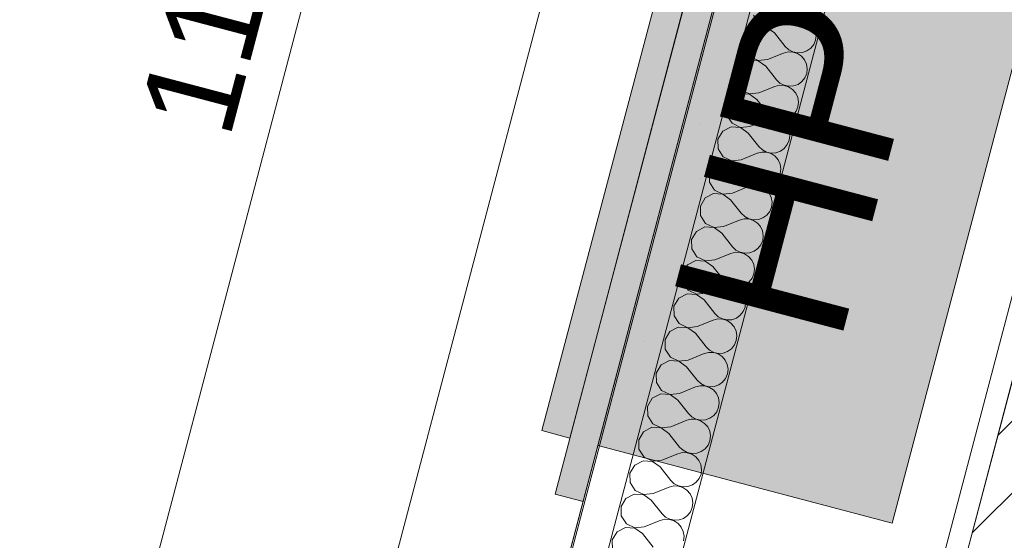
# Model space of a CAD drawing. Header units: millimetres. Extents: x -176817 to 18864955, y -12996033 to 201123.
# Tile 231 of 256: x 165581 to 166261, y 4476 to 4835. Entities that reach past the tile are written whole.
import ezdxf
from ezdxf.enums import TextEntityAlignment as Align

# ---------------------------------------------------------------- set-up
doc = ezdxf.new("R2010")
doc.units = ezdxf.units.MM
doc.header["$MEASUREMENT"] = 0
for name, color, linetype in [('210-A Strefy', 7, 'Continuous'), ('215-A Wymiarowanie wewnętrzne 1_50', 7, 'Continuous'), ('230-A Ściany wewnętrzne', 7, 'Continuous'), ('292-PPOŻ - Linie', 7, 'Continuous'), ('321-Wyposażenie PPOŻ', 7, 'Continuous'), ('460-K Stropy', 7, 'Continuous')]:
    doc.layers.add(name, color=color, linetype=linetype)
doc.styles.add('STYL_AUTOMATYCZNY_3', font='arial.ttf')
doc.styles.add('STYL_AUTOMATYCZNY_4', font='arial.ttf')
doc.linetypes.add('PPOŻ EI 30', pattern='A,0,[2,TKI_PWY_A_AR_PAB_RZ_KN02_03_04_ Poziom +1 - fragment A1.Shx,S=3.968254,R=0,X=0,Y=0],-505,0', length=505)
doc.dimstyles.new('STYL_AUTOMATYCZNY__3', dxfattribs={"dimtxt": 64.999998, "dimasz": 47.5, "dimexe": 0.18, "dimexo": 0.0625, "dimgap": 0, "dimtad": 1, "dimdec": 1, "dimlfac": 0.1, "dimzin": 0, "dimdsep": 46, "dimtxsty": 'STYL_AUTOMATYCZNY_4', "dimblk": 'ARROWHEAD_11', "dimblk1": 'ARROWHEAD_11', "dimblk2": 'ARROWHEAD_11', "dimcen": 0.09, "dimclrd": 30, "dimclre": 30, "dimclrt": 30, "dimazin": 0, "dimtfac": 1, "dimtdec": 4, "dimtmove": 0, "dimatfit": 3, "dimfxl": 0, "dimtolj": 1, "dimtzin": 0, "dimarcsym": 0})

# ---------------------------------------------------------------- blocks, each defined once
blk = doc.blocks.new('Strop_10_2', base_point=(162764.61, -8683.82))
at = {"layer": '460-K Stropy', "color": 255, "linetype": 'Continuous', "lineweight": 0, "flags": 128}
blk.add_lwpolyline([(162764.61, -8683.82), (182194.54, -13810.89), (186627.62, 2989.06), (167197.69, 8116.13), (167169.63, 8009.77), (164703.69, -1335.36)], close=True, dxfattribs=at)
blk = doc.blocks.new('Strop_11_2', base_point=(159006.02, 3881))
at = {"layer": '460-K Stropy', "color": 255, "linetype": 'Continuous', "lineweight": 0, "flags": 128}
blk.add_lwpolyline([(159006.02, 3881), (158141.1, 603.22), (161689.64, -333.14), (161638.6, -526.56), (164703.69, -1335.36), (167169.63, 8009.77), (162828.23, 9155.36), (162145.8, 6569.18), (161952.42, 6620.21), (161832.51, 6165.76), (162025.89, 6114.73), (161770.75, 5147.83), (161577.36, 5198.86), (161460, 4754.08), (161653.38, 4703.05), (161398.1, 3735.61), (161204.71, 3786.63), (161084.86, 3332.44)], close=True, dxfattribs=at)
blk = doc.blocks.new('Komunikacja_1.21a_32_2', base_point=(163720.27, 3763.47))
at = {"layer": '210-A Strefy', "color": 7, "linetype": 'Continuous', "lineweight": 0, "flags": 128}
blk.add_lwpolyline([(161264.69, 3171.23), (165577.08, 2033.3), (166156.87, 4230.52), (165916.21, 4294.02), (166186.03, 5316.59), (167553.14, 4955.85), (168229.26, 7518.14), (162790.43, 8953.31)], close=True, dxfattribs=at)
blk = doc.blocks.new('Ściana_82_2', base_point=(165703.45, 1865.51))
at = {"layer": '230-A Ściany wewnętrzne', "linetype": 'Continuous', "lineweight": 0, "true_color": 0x000000}
h = blk.add_hatch(dxfattribs=at)
h.set_pattern_fill('Beton_zbrojony_0002', color=18, style=0, pattern_type=2)
h.set_pattern_definition([(45, (0, 0), (-49.497475, 49.497475), []), (45, (-24.75, 24.75), (-49.497475, 49.497475), [52.5, -17.5])])
h.paths.add_polyline_path([(166430.36, 5208.17), (166158.73, 4178.78), (166269.92, 4149.44), (166448.8, 4102.24), (166720.43, 5131.62)])
h = blk.add_hatch(dxfattribs=at)
h.set_pattern_fill('Tynk_0002', color=18, style=0, pattern_type=2)
h.set_pattern_definition([(0, (0, 0), (0, 86.60254), [0, -50]), (0, (25, 43.3), (0, 86.60254), [0, -50])])
h.paths.add_polyline_path([(166177.86, 4251.3), (166420.79, 5171.91), (166406.28, 5175.73), (166163.36, 4255.12)])
at = {"layer": '230-A Ściany wewnętrzne', "color": 7, "linetype": 'Continuous', "lineweight": 0}
blk.add_line((166420.79, 5171.91), (166177.86, 4251.3), dxfattribs=at)
at = {"layer": '230-A Ściany wewnętrzne', "color": 7, "linetype": 'Continuous', "lineweight": 0, "flags": 128}
blk.add_lwpolyline([(166406.28, 5175.73), (166163.36, 4255.12)], dxfattribs=at)
blk = doc.blocks.new('*X1428')
at = {"layer": '230-A Ściany wewnętrzne', "color": 7, "linetype": 'Continuous', "lineweight": 0}
for p, q in [((166087.42, 4837.59), (166090.95, 4832.12)), ((166090.31, 4829.69), (166084.54, 4826.67)), ((166096.8, 4829.22), (166090.31, 4829.69)), ((166090.95, 4832.12), (166096.82, 4829.32)), ((166096.82, 4829.32), (166103.29, 4830.02)), ((166103.29, 4830.02), (166114.32, 4834.5)), ((166117.51, 4835.3), (166114.32, 4834.5)), ((166123.92, 4834.22), (166120.79, 4835.21)), ((166126.66, 4832.41), (166123.92, 4834.22)), ((166128.8, 4829.92), (166126.66, 4832.41)), ((166130.19, 4826.94), (166128.8, 4829.92)), ((166084.54, 4826.67), (166081.23, 4821.07)), ((166102.07, 4825.42), (166096.8, 4829.22)), ((166102.07, 4825.42), (166109.46, 4816.08)), ((166130.7, 4823.69), (166130.19, 4826.94)), ((166130.31, 4820.43), (166130.7, 4823.69)), ((166081.23, 4821.07), (166081.35, 4814.57)), ((166109.46, 4816.08), (166111.83, 4813.81)), ((166126.99, 4814.83), (166129.04, 4817.4)), ((166129.04, 4817.4), (166130.31, 4820.43)), ((166081.35, 4814.57), (166084.87, 4809.1)), ((166084.87, 4809.1), (166090.75, 4806.3)), ((166097.21, 4807), (166108.25, 4811.48)), ((166111.43, 4812.28), (166108.25, 4811.48)), ((166114.71, 4812.18), (166111.43, 4812.28)), ((166111.83, 4813.81), (166114.74, 4812.28)), ((166117.84, 4811.19), (166114.71, 4812.18)), ((166114.74, 4812.28), (166117.95, 4811.59)), ((166120.59, 4809.38), (166117.84, 4811.19)), ((166117.95, 4811.59), (166121.23, 4811.82)), ((166122.73, 4806.9), (166120.59, 4809.38)), ((166121.23, 4811.82), (166124.32, 4812.92)), ((166124.32, 4812.92), (166126.99, 4814.83)), ((166078.47, 4803.65), (166075.15, 4798.05)), ((166084.23, 4806.67), (166078.47, 4803.65)), ((166090.72, 4806.2), (166084.23, 4806.67)), ((166096, 4802.4), (166090.72, 4806.2)), ((166090.75, 4806.3), (166097.21, 4807)), ((166096, 4802.4), (166103.39, 4793.06)), ((166124.11, 4803.92), (166122.73, 4806.9)), ((166124.62, 4800.67), (166124.11, 4803.92)), ((166075.15, 4798.05), (166075.27, 4791.54)), ((166122.96, 4794.38), (166124.23, 4797.41)), ((166124.23, 4797.41), (166124.62, 4800.67)), ((166075.27, 4791.54), (166078.8, 4786.07)), ((166105.36, 4789.26), (166102.17, 4788.46)), ((166103.39, 4793.06), (166105.76, 4790.79)), ((166108.64, 4789.16), (166105.36, 4789.26)), ((166105.76, 4790.79), (166108.66, 4789.26)), ((166111.77, 4788.17), (166108.64, 4789.16)), ((166108.66, 4789.26), (166111.88, 4788.57)), ((166111.88, 4788.57), (166115.15, 4788.79)), ((166115.15, 4788.79), (166118.25, 4789.9)), ((166118.25, 4789.9), (166120.92, 4791.81)), ((166120.92, 4791.81), (166122.96, 4794.38)), ((166078.16, 4783.64), (166072.39, 4780.63)), ((166084.65, 4783.18), (166078.16, 4783.64)), ((166078.8, 4786.07), (166084.67, 4783.27)), ((166089.92, 4779.38), (166084.65, 4783.18)), ((166084.67, 4783.27), (166091.14, 4783.98)), ((166091.14, 4783.98), (166102.17, 4788.46)), ((166114.51, 4786.36), (166111.77, 4788.17)), ((166116.65, 4783.87), (166114.51, 4786.36)), ((166118.04, 4780.89), (166116.65, 4783.87)), ((166072.39, 4780.63), (166069.08, 4775.03)), ((166069.08, 4775.03), (166069.2, 4768.52)), ((166089.92, 4779.38), (166097.31, 4770.04)), ((166118.55, 4777.65), (166118.04, 4780.89)), ((166118.16, 4774.39), (166118.55, 4777.65)), ((166069.2, 4768.52), (166072.72, 4763.05)), ((166097.31, 4770.04), (166099.68, 4767.77)), ((166112.17, 4766.88), (166114.84, 4768.79)), ((166114.84, 4768.79), (166116.89, 4771.36)), ((166116.89, 4771.36), (166118.16, 4774.39)), ((166072.72, 4763.05), (166078.6, 4760.25)), ((166085.06, 4760.96), (166096.1, 4765.44)), ((166099.28, 4766.24), (166096.1, 4765.44)), ((166102.56, 4766.14), (166099.28, 4766.24)), ((166099.68, 4767.77), (166102.59, 4766.23)), ((166105.7, 4765.15), (166102.56, 4766.14)), ((166102.59, 4766.23), (166105.8, 4765.55)), ((166108.44, 4763.34), (166105.7, 4765.15)), ((166105.8, 4765.55), (166109.08, 4765.77)), ((166110.58, 4760.85), (166108.44, 4763.34)), ((166109.08, 4765.77), (166112.17, 4766.88)), ((166066.32, 4757.6), (166063, 4752.01)), ((166072.08, 4760.62), (166066.32, 4757.6)), ((166078.57, 4760.16), (166072.08, 4760.62)), ((166083.85, 4756.35), (166078.57, 4760.16)), ((166078.6, 4760.25), (166085.06, 4760.96)), ((166083.85, 4756.35), (166091.24, 4747.02)), ((166111.96, 4757.87), (166110.58, 4760.85)), ((166112.48, 4754.63), (166111.96, 4757.87)), ((166112.08, 4751.37), (166112.48, 4754.63)), ((166063, 4752.01), (166063.13, 4745.5)), ((166108.77, 4745.77), (166110.82, 4748.34)), ((166110.82, 4748.34), (166112.08, 4751.37)), ((166063.13, 4745.5), (166066.65, 4740.03)), ((166078.99, 4737.94), (166090.02, 4742.41)), ((166093.21, 4743.22), (166090.02, 4742.41)), ((166091.24, 4747.02), (166093.61, 4744.75)), ((166096.49, 4743.12), (166093.21, 4743.22)), ((166093.61, 4744.75), (166096.51, 4743.21)), ((166099.62, 4742.13), (166096.49, 4743.12)), ((166096.51, 4743.21), (166099.73, 4742.53)), ((166102.36, 4740.32), (166099.62, 4742.13)), ((166099.73, 4742.53), (166103, 4742.75)), ((166103, 4742.75), (166106.1, 4743.86)), ((166106.1, 4743.86), (166108.77, 4745.77)), ((166060.24, 4734.58), (166056.93, 4728.98)), ((166066.01, 4737.6), (166060.24, 4734.58)), ((166072.5, 4737.14), (166066.01, 4737.6)), ((166066.65, 4740.03), (166072.52, 4737.23)), ((166077.78, 4733.33), (166072.5, 4737.14)), ((166072.52, 4737.23), (166078.99, 4737.94)), ((166104.51, 4737.83), (166102.36, 4740.32)), ((166105.89, 4734.85), (166104.51, 4737.83)), ((166106.4, 4731.61), (166105.89, 4734.85)), ((166056.93, 4728.98), (166057.05, 4722.48)), ((166077.78, 4733.33), (166085.16, 4724)), ((166104.74, 4725.32), (166106.01, 4728.35)), ((166106.01, 4728.35), (166106.4, 4731.61)), ((166057.05, 4722.48), (166060.57, 4717.01)), ((166085.16, 4724), (166087.54, 4721.73)), ((166087.54, 4721.73), (166090.44, 4720.19)), ((166096.93, 4719.73), (166100.02, 4720.84)), ((166100.02, 4720.84), (166102.69, 4722.75)), ((166102.69, 4722.75), (166104.74, 4725.32)), ((166059.93, 4714.58), (166054.17, 4711.56)), ((166066.42, 4714.12), (166059.93, 4714.58)), ((166060.57, 4717.01), (166066.45, 4714.21)), ((166071.7, 4710.31), (166066.42, 4714.12)), ((166066.45, 4714.21), (166072.92, 4714.92)), ((166072.92, 4714.92), (166083.95, 4719.39)), ((166087.13, 4720.2), (166083.95, 4719.39)), ((166090.41, 4720.1), (166087.13, 4720.2)), ((166093.55, 4719.11), (166090.41, 4720.1)), ((166090.44, 4720.19), (166093.65, 4719.51)), ((166096.29, 4717.3), (166093.55, 4719.11)), ((166093.65, 4719.51), (166096.93, 4719.73)), ((166098.43, 4714.81), (166096.29, 4717.3)), ((166099.81, 4711.83), (166098.43, 4714.81)), ((166054.17, 4711.56), (166050.85, 4705.96)), ((166071.7, 4710.31), (166079.09, 4700.98)), ((166100.33, 4708.59), (166099.81, 4711.83)), ((166099.93, 4705.32), (166100.33, 4708.59)), ((166050.85, 4705.96), (166050.98, 4699.46)), ((166079.09, 4700.98), (166081.46, 4698.71)), ((166096.62, 4699.73), (166098.67, 4702.29)), ((166098.67, 4702.29), (166099.93, 4705.32)), ((166050.98, 4699.46), (166054.5, 4693.99)), ((166054.5, 4693.99), (166060.37, 4691.19)), ((166066.84, 4691.89), (166077.87, 4696.37)), ((166081.06, 4697.17), (166077.87, 4696.37)), ((166084.34, 4697.08), (166081.06, 4697.17)), ((166081.46, 4698.71), (166084.36, 4697.17)), ((166087.47, 4696.09), (166084.34, 4697.08)), ((166084.36, 4697.17), (166087.58, 4696.49)), ((166090.21, 4694.28), (166087.47, 4696.09)), ((166087.58, 4696.49), (166090.85, 4696.71)), ((166092.36, 4691.79), (166090.21, 4694.28)), ((166090.85, 4696.71), (166093.95, 4697.82)), ((166093.95, 4697.82), (166096.62, 4699.73)), ((166048.09, 4688.54), (166044.78, 4682.94)), ((166053.86, 4691.56), (166048.09, 4688.54)), ((166060.35, 4691.1), (166053.86, 4691.56)), ((166065.63, 4687.29), (166060.35, 4691.1)), ((166060.37, 4691.19), (166066.84, 4691.89)), ((166065.63, 4687.29), (166073.01, 4677.95)), ((166093.74, 4688.81), (166092.36, 4691.79)), ((166094.25, 4685.56), (166093.74, 4688.81)), ((166044.78, 4682.94), (166044.9, 4676.44)), ((166092.59, 4679.27), (166093.86, 4682.3)), ((166093.86, 4682.3), (166094.25, 4685.56)), ((166044.9, 4676.44), (166048.42, 4670.97)), ((166060.77, 4668.87), (166071.8, 4673.35)), ((166074.98, 4674.15), (166071.8, 4673.35)), ((166073.01, 4677.95), (166075.39, 4675.68)), ((166078.26, 4674.06), (166074.98, 4674.15)), ((166075.39, 4675.68), (166078.29, 4674.15)), ((166081.4, 4673.06), (166078.26, 4674.06)), ((166078.29, 4674.15), (166081.5, 4673.47)), ((166081.5, 4673.47), (166084.78, 4673.69)), ((166084.78, 4673.69), (166087.87, 4674.79)), ((166087.87, 4674.79), (166090.54, 4676.7)), ((166090.54, 4676.7), (166092.59, 4679.27)), ((166047.78, 4668.54), (166042.02, 4665.52)), ((166054.27, 4668.07), (166047.78, 4668.54)), ((166048.42, 4670.97), (166054.3, 4668.17)), ((166059.55, 4664.27), (166054.27, 4668.07)), ((166054.3, 4668.17), (166060.77, 4668.87)), ((166084.14, 4671.26), (166081.4, 4673.06)), ((166086.28, 4668.77), (166084.14, 4671.26)), ((166087.66, 4665.79), (166086.28, 4668.77)), ((166042.02, 4665.52), (166038.7, 4659.92)), ((166038.7, 4659.92), (166038.83, 4653.41)), ((166059.55, 4664.27), (166066.94, 4654.93)), ((166088.18, 4662.54), (166087.66, 4665.79)), ((166087.78, 4659.28), (166088.18, 4662.54)), ((166038.83, 4653.41), (166042.35, 4647.95)), ((166066.94, 4654.93), (166069.31, 4652.66)), ((166081.8, 4651.77), (166084.47, 4653.68)), ((166084.47, 4653.68), (166086.52, 4656.25)), ((166086.52, 4656.25), (166087.78, 4659.28)), ((166042.35, 4647.95), (166048.22, 4645.15)), ((166054.69, 4645.85), (166065.72, 4650.33)), ((166068.91, 4651.13), (166065.72, 4650.33)), ((166072.19, 4651.03), (166068.91, 4651.13)), ((166069.31, 4652.66), (166072.21, 4651.13)), ((166075.32, 4650.04), (166072.19, 4651.03)), ((166072.21, 4651.13), (166075.43, 4650.44)), ((166078.06, 4648.23), (166075.32, 4650.04)), ((166075.43, 4650.44), (166078.7, 4650.66)), ((166080.21, 4645.75), (166078.06, 4648.23)), ((166078.7, 4650.66), (166081.8, 4651.77)), ((166035.94, 4642.5), (166032.63, 4636.9)), ((166041.71, 4645.52), (166035.94, 4642.5)), ((166048.2, 4645.05), (166041.71, 4645.52)), ((166053.48, 4641.25), (166048.2, 4645.05)), ((166048.22, 4645.15), (166054.69, 4645.85)), ((166053.48, 4641.25), (166060.86, 4631.91)), ((166081.59, 4642.76), (166080.21, 4645.75)), ((166082.1, 4639.52), (166081.59, 4642.76)), ((166081.71, 4636.26), (166082.1, 4639.52)), ((166032.63, 4636.9), (166032.75, 4630.39)), ((166078.39, 4630.66), (166080.44, 4633.23)), ((166080.44, 4633.23), (166081.71, 4636.26)), ((166032.75, 4630.39), (166036.28, 4624.92)), ((166048.62, 4622.83), (166059.65, 4627.31)), ((166062.83, 4628.11), (166059.65, 4627.31)), ((166060.86, 4631.91), (166063.24, 4629.64)), ((166066.12, 4628.01), (166062.83, 4628.11)), ((166063.24, 4629.64), (166066.14, 4628.11)), ((166069.25, 4627.02), (166066.12, 4628.01)), ((166066.14, 4628.11), (166069.35, 4627.42)), ((166071.99, 4625.21), (166069.25, 4627.02)), ((166069.35, 4627.42), (166072.63, 4627.64)), ((166072.63, 4627.64), (166075.72, 4628.75)), ((166075.72, 4628.75), (166078.39, 4630.66)), ((166029.87, 4619.48), (166026.55, 4613.88)), ((166035.63, 4622.49), (166029.87, 4619.48)), ((166042.12, 4622.03), (166035.63, 4622.49)), ((166036.28, 4624.92), (166042.15, 4622.12)), ((166047.4, 4618.23), (166042.12, 4622.03)), ((166042.15, 4622.12), (166048.62, 4622.83)), ((166074.13, 4622.72), (166071.99, 4625.21)), ((166075.51, 4619.74), (166074.13, 4622.72)), ((166076.03, 4616.5), (166075.51, 4619.74)), ((166026.55, 4613.88), (166026.68, 4607.37)), ((166047.4, 4618.23), (166054.79, 4608.89)), ((166074.37, 4610.21), (166075.63, 4613.24)), ((166075.63, 4613.24), (166076.03, 4616.5)), ((166026.68, 4607.37), (166030.2, 4601.9)), ((166054.79, 4608.89), (166057.16, 4606.62)), ((166057.16, 4606.62), (166060.06, 4605.08)), ((166066.55, 4604.62), (166069.65, 4605.73)), ((166069.65, 4605.73), (166072.32, 4607.64)), ((166072.32, 4607.64), (166074.37, 4610.21)), ((166029.56, 4599.47), (166023.8, 4596.45)), ((166036.05, 4599.01), (166029.56, 4599.47)), ((166030.2, 4601.9), (166036.07, 4599.1)), ((166041.33, 4595.2), (166036.05, 4599.01)), ((166036.07, 4599.1), (166042.54, 4599.81)), ((166042.54, 4599.81), (166053.57, 4604.29)), ((166056.76, 4605.09), (166053.57, 4604.29)), ((166060.04, 4604.99), (166056.76, 4605.09)), ((166063.17, 4604), (166060.04, 4604.99)), ((166060.06, 4605.08), (166063.28, 4604.4)), ((166065.91, 4602.19), (166063.17, 4604)), ((166063.28, 4604.4), (166066.55, 4604.62)), ((166068.06, 4599.7), (166065.91, 4602.19)), ((166069.44, 4596.72), (166068.06, 4599.7)), ((166023.8, 4596.45), (166020.48, 4590.86)), ((166041.33, 4595.2), (166048.71, 4585.87)), ((166069.95, 4593.48), (166069.44, 4596.72)), ((166069.56, 4590.22), (166069.95, 4593.48)), ((166020.48, 4590.86), (166020.6, 4584.35)), ((166048.71, 4585.87), (166051.09, 4583.6)), ((166066.24, 4584.62), (166068.29, 4587.19)), ((166068.29, 4587.19), (166069.56, 4590.22)), ((166020.6, 4584.35), (166024.13, 4578.88)), ((166024.13, 4578.88), (166030, 4576.08)), ((166036.47, 4576.79), (166047.5, 4581.26)), ((166050.68, 4582.07), (166047.5, 4581.26)), ((166053.97, 4581.97), (166050.68, 4582.07)), ((166051.09, 4583.6), (166053.99, 4582.06)), ((166057.1, 4580.98), (166053.97, 4581.97)), ((166053.99, 4582.06), (166057.2, 4581.38)), ((166059.84, 4579.17), (166057.1, 4580.98)), ((166057.2, 4581.38), (166060.48, 4581.6)), ((166061.98, 4576.68), (166059.84, 4579.17)), ((166060.48, 4581.6), (166063.57, 4582.71)), ((166063.57, 4582.71), (166066.24, 4584.62)), ((166017.72, 4573.43), (166014.4, 4567.83)), ((166023.48, 4576.45), (166017.72, 4573.43)), ((166029.97, 4575.99), (166023.48, 4576.45)), ((166035.25, 4572.18), (166029.97, 4575.99)), ((166030, 4576.08), (166036.47, 4576.79)), ((166035.25, 4572.18), (166042.64, 4562.85)), ((166063.36, 4573.7), (166061.98, 4576.68)), ((166063.88, 4570.46), (166063.36, 4573.7)), ((166014.4, 4567.83), (166014.53, 4561.33)), ((166062.22, 4564.17), (166063.48, 4567.2)), ((166063.48, 4567.2), (166063.88, 4570.46)), ((166014.53, 4561.33), (166018.05, 4555.86)), ((166030.39, 4553.77), (166041.42, 4558.24)), ((166044.61, 4559.05), (166041.42, 4558.24)), ((166042.64, 4562.85), (166045.01, 4560.58)), ((166047.89, 4558.95), (166044.61, 4559.05)), ((166045.01, 4560.58), (166047.92, 4559.04)), ((166051.02, 4557.96), (166047.89, 4558.95)), ((166047.92, 4559.04), (166051.13, 4558.36)), ((166053.76, 4556.15), (166051.02, 4557.96)), ((166051.13, 4558.36), (166054.41, 4558.58)), ((166054.41, 4558.58), (166057.5, 4559.69)), ((166057.5, 4559.69), (166060.17, 4561.6)), ((166060.17, 4561.6), (166062.22, 4564.17)), ((166017.41, 4553.43), (166011.65, 4550.41)), ((166023.9, 4552.97), (166017.41, 4553.43)), ((166018.05, 4555.86), (166023.92, 4553.06)), ((166029.18, 4549.16), (166023.9, 4552.97)), ((166023.92, 4553.06), (166030.39, 4553.77)), ((166055.91, 4553.66), (166053.76, 4556.15)), ((166057.29, 4550.68), (166055.91, 4553.66)), ((166011.65, 4550.41), (166008.33, 4544.81)), ((166008.33, 4544.81), (166008.45, 4538.31)), ((166029.18, 4549.16), (166036.56, 4539.82)), ((166056.14, 4541.14), (166057.41, 4544.17)), ((166057.8, 4547.43), (166057.29, 4550.68)), ((166057.41, 4544.17), (166057.8, 4547.43)), ((166008.45, 4538.31), (166011.98, 4532.84)), ((166036.56, 4539.82), (166038.94, 4537.55)), ((166038.94, 4537.55), (166041.84, 4536.02)), ((166051.42, 4536.67), (166054.09, 4538.58)), ((166054.09, 4538.58), (166056.14, 4541.14)), ((166011.98, 4532.84), (166017.85, 4530.04)), ((166017.85, 4530.04), (166024.32, 4530.74)), ((166024.32, 4530.74), (166035.35, 4535.22)), ((166038.53, 4536.02), (166035.35, 4535.22)), ((166041.82, 4535.93), (166038.53, 4536.02)), ((166044.95, 4534.94), (166041.82, 4535.93)), ((166041.84, 4536.02), (166045.05, 4535.34)), ((166047.69, 4533.13), (166044.95, 4534.94)), ((166045.05, 4535.34), (166048.33, 4535.56)), ((166049.83, 4530.64), (166047.69, 4533.13)), ((166048.33, 4535.56), (166051.42, 4536.67)), ((166051.21, 4527.66), (166049.83, 4530.64)), ((166005.57, 4527.39), (166002.25, 4521.79)), ((166011.33, 4530.41), (166005.57, 4527.39)), ((166017.82, 4529.95), (166011.33, 4530.41)), ((166023.1, 4526.14), (166017.82, 4529.95)), ((166023.1, 4526.14), (166030.49, 4516.8)), ((166051.73, 4524.41), (166051.21, 4527.66)), ((166051.34, 4521.15), (166051.73, 4524.41)), ((166002.25, 4521.79), (166002.38, 4515.29)), ((166048.02, 4515.55), (166050.07, 4518.12)), ((166050.07, 4518.12), (166051.34, 4521.15)), ((166002.38, 4515.29), (166005.9, 4509.82)), ((166018.24, 4507.72), (166029.27, 4512.2)), ((166032.46, 4513), (166029.27, 4512.2)), ((166030.49, 4516.8), (166032.86, 4514.53)), ((166035.74, 4512.91), (166032.46, 4513)), ((166032.86, 4514.53), (166035.77, 4513)), ((166038.87, 4511.91), (166035.74, 4512.91)), ((166035.77, 4513), (166038.98, 4512.31)), ((166041.61, 4510.11), (166038.87, 4511.91)), ((166038.98, 4512.31), (166042.26, 4512.54)), ((166043.76, 4507.62), (166041.61, 4510.11)), ((166042.26, 4512.54), (166045.35, 4513.64)), ((166045.35, 4513.64), (166048.02, 4515.55)), ((165999.5, 4504.37), (165996.18, 4498.77)), ((166005.26, 4507.39), (165999.5, 4504.37)), ((166011.75, 4506.92), (166005.26, 4507.39)), ((166005.9, 4509.82), (166011.77, 4507.02)), ((166017.03, 4503.12), (166011.75, 4506.92)), ((166011.77, 4507.02), (166018.24, 4507.72)), ((166045.14, 4504.64), (166043.76, 4507.62)), ((166045.65, 4501.39), (166045.14, 4504.64)), ((165996.18, 4498.77), (165996.3, 4492.26)), ((166017.03, 4503.12), (166024.41, 4493.78)), ((166043.99, 4495.1), (166045.26, 4498.13)), ((166045.26, 4498.13), (166045.65, 4501.39)), ((165996.3, 4492.26), (165999.83, 4486.79)), ((166026.38, 4489.98), (166023.2, 4489.18)), ((166024.41, 4493.78), (166026.79, 4491.51)), ((166029.67, 4489.88), (166026.38, 4489.98)), ((166026.79, 4491.51), (166029.69, 4489.98)), ((166032.8, 4488.89), (166029.67, 4489.88)), ((166029.69, 4489.98), (166032.9, 4489.29)), ((166036.18, 4489.51), (166039.27, 4490.62)), ((166039.27, 4490.62), (166041.94, 4492.53)), ((166041.94, 4492.53), (166043.99, 4495.1)), ((165999.18, 4484.36), (165993.42, 4481.35)), ((166005.67, 4483.9), (165999.18, 4484.36)), ((165999.83, 4486.79), (166005.7, 4484)), ((166010.95, 4480.1), (166005.67, 4483.9)), ((166005.7, 4484), (166012.17, 4484.7)), ((166012.17, 4484.7), (166023.2, 4489.18)), ((166035.54, 4487.08), (166032.8, 4488.89)), ((166032.9, 4489.29), (166036.18, 4489.51)), ((166037.68, 4484.59), (166035.54, 4487.08)), ((166039.06, 4481.61), (166037.68, 4484.59)), ((165993.42, 4481.35), (165990.11, 4475.75)), ((166010.95, 4480.1), (166018.34, 4470.76)), ((166039.58, 4478.37), (166039.06, 4481.61)), ((166039.19, 4475.11), (166039.58, 4478.37)), ((165990.11, 4475.75), (165990.23, 4469.24))]:
    blk.add_line(p, q, dxfattribs=at)
blk = doc.blocks.new('Ściana_201_2', base_point=(165994.15, 4299.77))
at = {"layer": '230-A Ściany wewnętrzne', "linetype": 'Continuous', "lineweight": 0, "true_color": 0x000000}
h = blk.add_hatch(dxfattribs=at)
h.set_pattern_fill('Gips_0002', color=18, style=0, pattern_type=2)
h.set_pattern_definition([(0, (0, 0), (0, 37.5), [0, -37.5])])
h.paths.add_polyline_path([(166177.32, 5287.86), (165908.88, 4270.56), (165933.05, 4264.19), (166201.49, 5281.49)])
at = {"layer": '230-A Ściany wewnętrzne', "color": 7, "linetype": 'Continuous', "lineweight": 0}
for p, q in [((166177.32, 5287.86), (165908.88, 4270.56)), ((166188.73, 5233.14), (165945.81, 4312.53))]:
    blk.add_line(p, q, dxfattribs=at)
at = {"layer": '230-A Ściany wewnętrzne', "color": 7, "linetype": 'Continuous', "lineweight": 0, "flags": 128}
for points in [[(166183.69, 5312.04), (165902.5, 4246.39)], [(165994.15, 4299.77), (166237.08, 5220.38)]]:
    blk.add_lwpolyline(points, dxfattribs=at)
at = {"layer": '230-A Ściany wewnętrzne', "color": 7, "lineweight": 0}
blk.add_blockref('*X1428', (0, 0), dxfattribs=at)
blk = doc.blocks.new('*D3472')
at = {"layer": '215-A Wymiarowanie wewnętrzne 1_50', "linetype": 'Continuous', "lineweight": 200}
for points in [[(165905.78, 5382.07), (165906.73, 5377.29), (165909.44, 5373.23), (165913.5, 5370.52), (165918.28, 5369.57), (165923.06, 5370.52), (165927.12, 5373.23), (165929.83, 5377.29), (165930.78, 5382.07), (165929.83, 5386.86), (165927.12, 5390.91), (165923.06, 5393.62), (165918.28, 5394.57), (165913.5, 5393.62), (165909.44, 5390.91), (165906.73, 5386.86)], [(165624.58, 4316.43), (165625.53, 4311.64), (165628.24, 4307.59), (165632.3, 4304.88), (165637.08, 4303.93), (165641.87, 4304.88), (165645.92, 4307.59), (165648.63, 4311.64), (165649.58, 4316.43), (165648.63, 4321.21), (165645.92, 4325.27), (165641.87, 4327.98), (165637.08, 4328.93), (165632.3, 4327.98), (165628.24, 4325.27), (165625.53, 4321.21)]]:
    blk.add_hatch(color=30, dxfattribs=at).paths.add_polyline_path(points)
at = {"layer": '215-A Wymiarowanie wewnętrzne 1_50', "color": 30, "linetype": 'Continuous', "lineweight": 0}
for p, q in [((165906.19, 5385.26), (165872.96, 5394.03)), ((165963.6, 5370.11), (165930.37, 5378.88)), ((165640.27, 4328.51), (165915.09, 5369.99)), ((165625, 4319.62), (165591.76, 4328.39)), ((165682.41, 4304.47), (165649.17, 4313.24))]:
    blk.add_line(p, q, dxfattribs=at)
for centre in [(165918.28, 5382.07), (165637.08, 4316.43)]:
    blk.add_circle(centre, 12.5, dxfattribs=at)
at = {"layer": '215-A Wymiarowanie wewnętrzne 1_50', "color": 30, "lineweight": 200, "char_height": 65, "attachment_point": 7, "rotation": 75.21803, "style": 'STYL_AUTOMATYCZNY_4'}
for s, insert in [('\\A1;{\\pql;\\fArial|b0|i0|c238|p0;\\W1.000000;10,5}', (165896.97, 5352.27)), ('\\A1;{\\pql;\\fArial|b0|i0|c238|p0;\\W1.000000;110,2}', (165737.5, 4747.92))]:
    blk.add_mtext(s, dxfattribs=dict(at, insert=insert))
blk = doc.blocks.new('ARROWHEAD_11')
at = {"color": 0, "linetype": 'Continuous', "lineweight": 0}
blk.add_line((0, 0), (-1, 0), dxfattribs=at)
at = {"color": 0, "linetype": 'Continuous', "lineweight": 0, "const_width": 0.25, "flags": 128}
blk.add_lwpolyline([(-0.125, 0, 1), (0.125, 0, 1)], format="xyb", close=True, dxfattribs=at)
blk = doc.blocks.new('Skrzynka P-Poż 27[669]_2', base_point=(166109.94, 5189.29))
at = {"layer": '321-Wyposażenie PPOŻ', "linetype": 'Continuous', "lineweight": 0, "true_color": 0xffffff}
blk.add_hatch(color=7, dxfattribs=at).paths.add_polyline_path([(166099.73, 5150.62), (165941.54, 4551.14), (165960.88, 4546.03), (165950.67, 4507.36), (165970.01, 4502.25), (165980.22, 4540.93), (166183.27, 4487.35), (166341.46, 5086.83), (166138.41, 5140.41), (166148.61, 5179.09), (166129.27, 5184.19), (166119.07, 5145.51)])
at = {"layer": '321-Wyposażenie PPOŻ', "color": 1, "linetype": 'Continuous', "lineweight": 0}
for p, q in [((166129.27, 5184.19), (165950.67, 4507.36)), ((166148.61, 5179.09), (166129.27, 5184.19)), ((165970.01, 4502.25), (166148.61, 5179.09)), ((166099.73, 5150.62), (165941.54, 4551.14)), ((166119.07, 5145.51), (166099.73, 5150.62)), ((165960.88, 4546.03), (166119.07, 5145.51)), ((166138.41, 5140.41), (165980.22, 4540.93)), ((166341.46, 5086.83), (166138.41, 5140.41)), ((166183.27, 4487.35), (166341.46, 5086.83)), ((165941.54, 4551.14), (165960.88, 4546.03)), ((165980.22, 4540.93), (166183.27, 4487.35)), ((165950.67, 4507.36), (165970.01, 4502.25))]:
    blk.add_line(p, q, dxfattribs=at)
at = {"layer": '321-Wyposażenie PPOŻ', "color": 112, "lineweight": 0, "true_color": 0x00bb5e, "style": 'STYL_AUTOMATYCZNY_3'}
blk.add_attdef('txt', text='', height=120, rotation=75.21803, dxfattribs=at).set_placement((166141.5, 4824.84), align=Align.MIDDLE_CENTER)

msp = doc.modelspace()

# ---------------------------------------------------------------- linework, layer by layer
at = {"layer": '210-A Strefy', "color": 252, "linetype": 'Continuous', "lineweight": 0, "flags": 128}
msp.add_lwpolyline([(161264.69, 3171.23), (165577.08, 2033.3), (166156.87, 4230.52), (165916.21, 4294.02), (166186.03, 5316.59), (167553.14, 4955.85), (168229.26, 7518.14), (162790.43, 8953.31)], close=True, dxfattribs=at)
at = {"layer": '292-PPOŻ - Linie', "color": 112, "linetype": 'PPOŻ EI 30', "lineweight": 0, "true_color": 0x00bb5e}
msp.add_lwpolyline([(162951.92, 8781.43), (177272.62, 5002.55), (176658.36, 2674.7), (166103.45, 5459.87), (165779.48, 4232.12), (165302.95, 2426.24), (161537.16, 3419.94)], close=True, dxfattribs=at)

# ---------------------------------------------------------------- block references
at = {"layer": '210-A Strefy', "color": 7, "linetype": 'Continuous', "lineweight": 0}
msp.add_blockref('Komunikacja_1.21a_32_2', (163720.27, 3763.47), dxfattribs=at)
at = {"layer": '230-A Ściany wewnętrzne', "color": 7, "lineweight": 0}
for name, p in [('Ściana_201_2', (165994.15, 4299.77)), ('Ściana_82_2', (165703.45, 1865.51))]:
    msp.add_blockref(name, p, dxfattribs=at)
at = {"layer": '321-Wyposażenie PPOŻ', "color": 1, "linetype": 'Continuous', "lineweight": 0}
msp.add_blockref('Skrzynka P-Poż 27[669]_2', (166109.94, 5189.29), dxfattribs=at).add_auto_attribs({'txt': 'HP25'})
at = {"layer": '460-K Stropy', "color": 255, "linetype": 'Continuous', "lineweight": 0}
for name, p in [('Strop_11_2', (159006.02, 3881)), ('Strop_10_2', (162764.61, -8683.82))]:
    msp.add_blockref(name, p, dxfattribs=at)

# ---------------------------------------------------------------- dimensions: what is measured, and where the dimension line sits
at = {"layer": '215-A Wymiarowanie wewnętrzne 1_50', "color": 30, "linetype": 'Continuous', "lineweight": 200}
dim = msp.add_linear_dim(base=(165918.28, 5382.07), p1=(165902.5, 4246.39), p2=(166183.69, 5312.04), angle=75.21803, dimstyle='STYL_AUTOMATYCZNY__3', dxfattribs=at)
dim.commit()
dim.dimension.update_dxf_attribs({"geometry": '*D3472', "text_midpoint": (165733.85, 4861.49), "dimtype": 160, "text_rotation": 75.21803})

doc.saveas('drawing.dxf')
